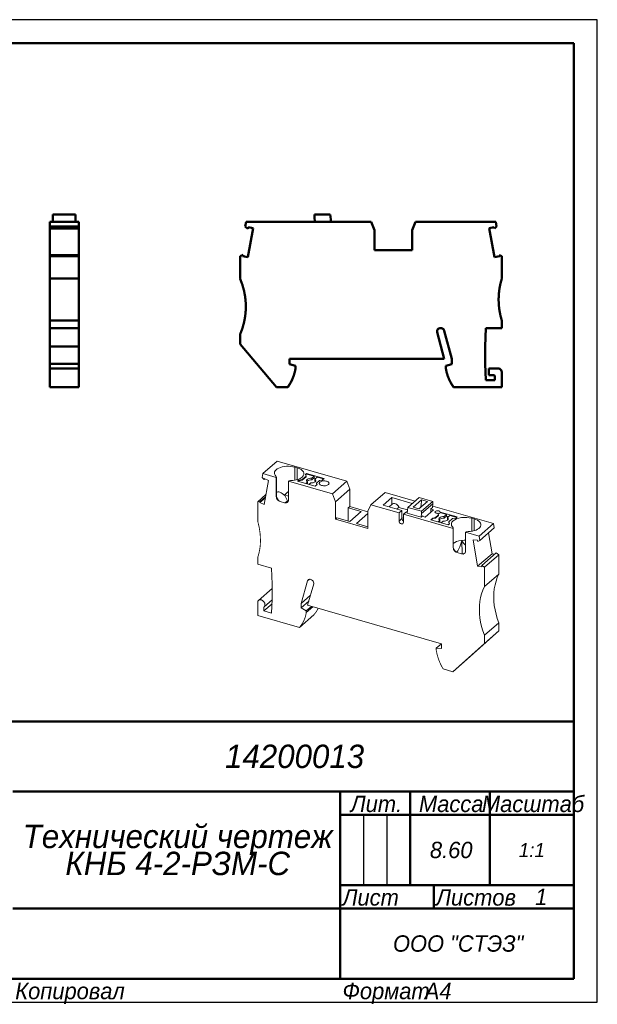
# Model space of a CAD drawing. Header units: millimetres. Extents: x 0 to 297, y 0 to 210.
# Tile 2 of 2: x 173 to 297, y 0 to 210. Entities that reach past the tile are written whole.
import ezdxf

# ---------------------------------------------------------------- set-up
doc = ezdxf.new("R2010")
doc.units = ezdxf.units.MM

# ---------------------------------------------------------------- blocks, each defined once
blk = doc.blocks.new('_FR1Страница_1')
at = {"color": 7, "lineweight": 25, "flags": 128}
for points in [[(297, 210), (0, 210)], [(297, 0), (297, 210)], [(247, 40), (247, 25)], [(252, 40), (252, 25)], [(242, 20), (292, 20)], [(0, 0), (297, 0)]]:
    blk.add_lwpolyline(points, dxfattribs=at)
at = {"color": 7, "lineweight": 50, "flags": 128}
for points in [[(20, 205), (292, 205)], [(292, 205), (292, 5)], [(107, 60), (292, 60)], [(172, 45), (292, 45)], [(242, 45), (242, 5)], [(257, 45), (257, 25)], [(274, 45), (274, 25)], [(242, 40), (292, 40)], [(242, 25), (292, 25)], [(262, 25), (262, 20)], [(172, 20), (292, 20)], [(292, 5), (20, 5)]]:
    blk.add_lwpolyline(points, dxfattribs=at)
at = {"color": 7}
for s, insert, char_height, width, attachment_point in [('\\pl0.5;{\\fT-FLEX Type A|b0|i1;\\l14200013 \\P}', (232, 52.5), 5, 122.5, 5), ('\\pl0.5;{\\fT-FLEX Type A|b0|i1;\\lМасштаб\\P}', (283, 44.125), 3.5, 19.75, 2), ('\\pl0.5;{\\fT-FLEX Type A|b0|i1;\\lЛит.\\P}', (249.5, 44.125), 3.5, 16.75, 2), ('\\pl0.5;{\\fT-FLEX Type A|b0|i1;\\lМасса\\P}', (265.5, 44.125), 3.5, 18.75, 2), ('\\pl0.5;{\\fT-FLEX Type A|b0|i1;\\l8.60\\P}', (265.5, 32.5), 3.5, 18.75, 5), ('{\\fT-FLEX Type A|b0|i1;\\l1:1\\P}', (283, 32.5), 3, 19.5, 5), ('\\pl0.5;{\\fT-FLEX Type A|b0|i1;\\l\\P}', (244.5, 32.5), 3.5, 6.75, 5), ('\\pl0.5;{\\fT-FLEX Type A|b0|i1;\\l\\P}', (249.5, 32.5), 3.5, 6.75, 5), ('\\pl0.5;{\\fT-FLEX Type A|b0|i1;\\l\\P}', (254.5, 32.5), 3.5, 6.75, 5), ('\\pl0.5;{\\fT-FLEX Type A|b0|i1;\\l\\H0.857143x;\\P}', (283, 32.5), 3.5, 19.75, 5), ('\\pl0.5;{\\fT-FLEX Type A|b0|i1;\\lЛист\\P}', (242, 24.125), 3.5, 11.75, 1), ('\\pl0.5;{\\fT-FLEX Type A|b0|i1;\\l\\H0.857143x;\\P}', (257, 24.125), 3.5, 11.75, 2), ('\\pl0.5;{\\fT-FLEX Type A|b0|i1;\\lЛистов\\P}', (262, 24.125), 3.5, 17.75, 1), ('{\\fT-FLEX Type A|b0|i1;\\l1\\P}', (285, 22.5), 3.5, 15.75, 5), ('\\pl0.5;{\\fT-FLEX Type A|b0|i1;\\l\\H0.857143x;\\P}', (285, 24.125), 3.5, 15.75, 2), ('{\\fT-FLEX Type A|b0|i1;\\l\\P}', (257, 22.5), 3.5, 11.75, 5), ('{\\fT-FLEX Type A|b0|i1;\\l}', (207, 20), 3, 71.5, 5), ('\\pl0.5;{\\fT-FLEX Type A|b0|i1;\\lООО "СТЭЗ"\\P}', (267, 12.5), 3.5, 51.75, 5), ('\\pl0.6;{\\fT-FLEX Type A|b0|i1;\\l \\P}', (207, 12.5), 3.5, 71.75, 5), ('\\pl0.5;{\\fT-FLEX Type A|b0|i1;\\lКопировал\\P}', (172, 4.125), 3.5, 23.566, 1), ('\\pl0.5;{\\fT-FLEX Type A|b0|i1;\\l\\P}', (193.816, 4.125), 3.5, 40.967, 1), ('\\pl0.5;{\\fT-FLEX Type A|b0|i1;\\lФормат\\P}', (242, 4.125), 3.5, 18.675, 1), ('\\pl0.5;{\\fT-FLEX Type A|b0|i1;\\l\\P}', (258.925, 4.125), 3.5, 9.825, 1), ('{\\fT-FLEX Type A|b0|i1;\\lA4\\P}', (262.962, 4.125), 3.5, 9.825, 2)]:
    blk.add_mtext(s, dxfattribs=dict(at, insert=insert, char_height=char_height, width=width, attachment_point=attachment_point))
at = {"color": 7, "insert": (207, 32.5), "char_height": 5, "width": 72.5, "attachment_point": 5, "line_spacing_factor": 0.692771}
blk.add_mtext('\\pl0.5;{\\fT-FLEX Type A|b0|i1;\\lТехнический чертеж\\PКНБ 4-2-РЗМ-C\\P}', dxfattribs=at)
blk = doc.blocks.new('Страница_1')
at = {"color": 7, "lineweight": 50, "flags": 128}
for points in [[(186.087, 166.773), (179.937, 166.773)], [(179.937, 166.773), (179.937, 165.771)], [(185.397, 168.323), (180.527, 168.323)], [(180.527, 166.823), (180.527, 168.323)], [(180.527, 166.823), (181.212, 166.823)], [(181.212, 166.773), (181.212, 166.823)], [(184.712, 166.823), (184.712, 166.773)], [(185.397, 166.823), (184.712, 166.823)], [(185.397, 166.823), (185.397, 168.323)], [(186.087, 165.771), (186.087, 166.773)], [(221.69, 165.771), (221.866, 166.773)], [(248.637, 166.773), (221.866, 166.773)], [(239.886, 168.323), (236.515, 168.323)], [(236.515, 167.754), (236.515, 168.323)], [(236.515, 167.754), (236.596, 166.823)], [(236.596, 166.823), (236.6, 166.773)], [(236.596, 166.823), (240.043, 166.823)], [(238.025, 166.773), (238.009, 166.823)], [(239.088, 166.823), (239.093, 166.773)], [(240.043, 166.823), (239.886, 168.323)], [(240.049, 166.773), (240.043, 166.823)], [(248.637, 166.773), (249.377, 165.023)], [(258.117, 166.773), (257.377, 165.023)], [(258.117, 166.773), (275.287, 166.773)], [(275.287, 166.773), (275.464, 165.771)], [(179.937, 165.377), (179.937, 165.771)], [(186.087, 165.771), (179.937, 165.771)], [(186.087, 165.377), (179.937, 165.377)], [(179.937, 165.372), (179.937, 159.69)], [(186.087, 165.771), (186.087, 165.377)], [(186.087, 159.69), (186.087, 165.372)], [(221.69, 165.771), (222.246, 165.304)], [(222.246, 165.304), (222.306, 165.646)], [(222.261, 159.231), (223.359, 165.46)], [(223.359, 165.46), (222.306, 165.646)], [(249.377, 160.723), (249.377, 165.023)], [(257.377, 160.723), (257.377, 165.023)], [(274.948, 165.646), (273.894, 165.46)], [(273.894, 165.46), (274.993, 159.231)], [(274.948, 165.646), (274.995, 165.377)], [(274.995, 165.377), (275.464, 165.771)], [(249.377, 160.723), (257.377, 160.723)], [(179.937, 159.475), (179.937, 159.685)], [(186.087, 159.685), (179.937, 159.685)], [(179.937, 159.475), (179.937, 154.673)], [(179.937, 159.475), (186.087, 159.475)], [(186.087, 159.475), (186.087, 159.685)], [(186.087, 154.673), (186.087, 159.475)], [(221.262, 159.724), (220.577, 159.475)], [(220.577, 154.673), (220.577, 159.475)], [(221.207, 159.417), (221.262, 159.724)], [(221.207, 159.417), (222.261, 159.231)], [(276.046, 159.417), (274.993, 159.231)], [(275.999, 159.685), (276.046, 159.417)], [(276.577, 159.475), (275.999, 159.685)], [(276.577, 159.475), (276.577, 154.673)], [(179.937, 150.173), (179.937, 154.673)], [(179.937, 154.673), (186.087, 154.673)], [(186.087, 150.173), (186.087, 154.673)], [(179.937, 145.673), (179.937, 150.173)], [(186.087, 145.673), (186.087, 150.173)], [(179.937, 145.673), (186.087, 145.673)], [(179.937, 145.673), (179.937, 144.073)], [(186.087, 144.073), (186.087, 145.673)], [(276.577, 145.673), (276.577, 144.073)], [(179.937, 140.15), (179.937, 144.073)], [(179.937, 144.073), (186.087, 144.073)], [(186.087, 144.073), (186.087, 140.15)], [(262.749, 143.177), (262.725, 143.358)], [(262.749, 143.177), (264.277, 137.473)], [(264.267, 143.48), (265.877, 137.473)], [(272.977, 140.15), (273.131, 144.073)], [(276.577, 144.073), (273.131, 144.073)], [(220.577, 142.673), (220.577, 140.673)], [(186.087, 140.15), (179.937, 140.15)], [(179.937, 136.473), (179.937, 140.15)], [(186.087, 140.15), (186.087, 136.473)], [(220.577, 140.673), (228.391, 131.423)], [(272.977, 136.473), (272.977, 140.15)], [(264.277, 137.473), (231.177, 137.473)], [(231.177, 136.373), (231.177, 137.473)], [(265.877, 137.473), (265.877, 136.373)], [(179.937, 136.473), (179.937, 135.478)], [(179.937, 136.473), (186.087, 136.473)], [(179.937, 135.473), (179.937, 134.573)], [(179.937, 135.473), (180.937, 135.473)], [(186.087, 135.473), (180.94, 135.473)], [(186.087, 136.473), (186.087, 135.478)], [(186.087, 135.473), (186.087, 134.573)], [(232.477, 136.025), (231.177, 136.373)], [(232.477, 135.573), (232.477, 136.025)], [(264.577, 136.025), (265.877, 136.373)], [(264.577, 136.025), (264.577, 135.573)], [(272.977, 136.473), (273.177, 132.973)], [(273.777, 135.473), (275.677, 135.473)], [(273.777, 135.473), (273.777, 134.016)], [(179.937, 131.423), (179.937, 134.573)], [(186.087, 134.573), (186.087, 131.423)], [(275.077, 132.973), (273.177, 132.973)], [(273.777, 134.016), (274.97, 134.016)], [(275.077, 133.902), (274.97, 134.016)], [(275.077, 132.973), (275.077, 133.902)], [(276.577, 131.423), (276.577, 134.573)], [(179.937, 131.423), (186.087, 131.423)], [(228.391, 131.423), (230.782, 131.423)], [(266.272, 131.423), (276.577, 131.423)]]:
    blk.add_lwpolyline(points, dxfattribs=at)
at = {"color": 7, "linetype": 'Continuous', "lineweight": 50, "const_width": 0.5}
for points in [[(220.577, 142.673, 0.2087122), (220.577, 154.673, 0.2087122)], [(276.577, 154.673, 0.0763208), (275.886, 150.173, 0.0763208)], [(275.886, 150.173, 0.0763208), (276.577, 145.673, 0.0763208)], [(263.265, 144.039, 0.3482342), (262.725, 143.358, 0.3482342)], [(264.267, 143.48, 0.422845), (263.265, 144.039, 0.422845)], [(230.782, 131.423, 0.1196559), (232.477, 135.573, 0.1196559)], [(264.577, 135.573, 0.1196559), (266.272, 131.423, 0.1196559)], [(276.577, 134.573, 0.4142136), (275.677, 135.473, 0.4142136)]]:
    blk.add_lwpolyline(points, format="xyb", dxfattribs=at)
at = {"color": 7, "lineweight": 18, "flags": 128}
for points in [[(225.477, 112.967), (228.552, 115.63)], [(232.284, 114.351), (231.866, 114.45), (231.421, 114.515), (230.962, 114.544), (230.5, 114.535), (230.046, 114.491), (229.612, 114.41), (229.209, 114.296), (228.848, 114.152), (228.537, 113.98), (228.284, 113.786), (228.097, 113.575), (227.979, 113.351), (227.934, 113.121), (227.963, 112.89), (228.065, 112.664), (228.237, 112.449)], [(243.423, 111.337), (228.552, 115.63)], [(232.284, 111.573), (232.284, 114.351)], [(232.803, 114.201), (232.284, 114.351)], [(233.865, 112.22), (234.099, 112.479), (234.228, 112.756), (234.247, 113.04), (234.154, 113.32), (233.954, 113.586), (233.654, 113.828), (233.265, 114.035), (232.803, 114.201)], [(232.803, 111.692), (232.803, 114.201)], [(225.324, 112.143), (225.477, 112.967)], [(225.324, 112.143), (225.73, 111.685)], [(225.477, 112.967), (228.344, 112.139)], [(225.73, 111.685), (225.771, 111.906)], [(225.73, 111.685), (225.91, 111.841)], [(225.771, 111.906), (226.684, 111.481)], [(228.344, 108.026), (228.344, 112.139)], [(228.352, 108.091), (228.352, 112.204)], [(231.533, 111.498), (231.887, 111.52), (232.233, 111.564), (232.566, 111.628), (232.881, 111.712), (233.172, 111.816), (233.435, 111.936), (233.668, 112.071), (233.865, 112.22)], [(232.896, 111.331), (233.151, 111.552)], [(233.151, 111.552), (233.882, 111.685)], [(233.882, 111.555), (233.151, 111.422)], [(233.151, 111.552), (233.151, 111.422)], [(233.882, 111.685), (234.7, 112.394)], [(234.7, 112.264), (233.882, 111.555)], [(233.882, 111.685), (233.882, 111.555)], [(234.565, 112.777), (234.821, 112.998)], [(234.7, 112.394), (234.565, 112.777)], [(234.821, 112.868), (234.6, 112.677)], [(234.7, 112.394), (234.7, 112.264)], [(235.002, 111.175), (234.866, 111.302), (234.808, 111.444), (234.834, 111.588), (234.941, 111.722), (235.12, 111.835), (235.356, 111.918), (235.63, 111.964), (235.918, 111.969)], [(234.821, 112.998), (234.821, 112.868)], [(234.821, 112.998), (238.544, 111.923)], [(236.423, 112.405), (234.821, 112.868)], [(234.875, 111.294), (234.941, 111.376), (235.12, 111.489), (235.356, 111.572), (235.63, 111.618), (235.918, 111.622)], [(236.611, 111.769), (236.747, 111.641), (236.805, 111.5), (236.779, 111.356), (236.673, 111.222), (236.494, 111.109), (236.257, 111.026), (235.983, 110.98), (235.695, 110.975)], [(236.423, 112.405), (235.918, 111.969)], [(236.423, 112.059), (235.918, 111.622)], [(235.918, 111.969), (235.918, 111.622)], [(236.423, 112.405), (236.423, 112.059)], [(236.816, 111.946), (236.423, 112.059)], [(236.611, 111.769), (237.116, 112.205)], [(236.611, 111.769), (236.611, 111.422)], [(238.432, 111.825), (237.116, 112.205)], [(238.136, 111.569), (237.589, 111.496)], [(238.544, 111.923), (238.136, 111.569)], [(225.733, 106.362), (226.684, 111.481)], [(230.943, 111.389), (240.348, 108.674)], [(230.943, 111.389), (230.943, 107.276)], [(236.619, 110.256), (232.896, 111.331)], [(233.151, 111.422), (233.008, 111.298)], [(235.002, 111.175), (234.61, 110.836)], [(235.002, 110.829), (234.91, 110.749)], [(235.002, 111.175), (235.002, 110.829)], [(235.303, 110.636), (235.695, 110.975)], [(236.611, 111.422), (236.738, 111.304)], [(237.055, 110.633), (236.619, 110.256)], [(237.589, 111.496), (236.909, 110.906)], [(236.909, 110.906), (236.909, 110.776)], [(236.909, 110.906), (237.055, 110.633)], [(237.008, 110.592), (236.909, 110.776)], [(237.657, 111.154), (237.572, 111.061), (237.525, 110.96), (237.519, 110.857), (237.552, 110.756), (237.625, 110.66), (237.733, 110.572), (237.874, 110.497), (238.041, 110.437), (238.229, 110.395), (238.429, 110.371), (238.635, 110.368), (238.838, 110.385), (239.031, 110.421), (239.205, 110.475), (239.356, 110.546), (239.476, 110.629)], [(239.476, 110.629), (239.561, 110.723), (239.607, 110.823), (239.614, 110.926), (239.581, 111.028), (239.508, 111.124), (239.399, 111.211), (239.259, 111.286), (239.091, 111.346), (238.904, 111.389), (238.703, 111.412), (238.498, 111.416), (238.295, 111.399), (238.102, 111.363), (237.927, 111.308), (237.777, 111.238), (237.657, 111.154)], [(240.348, 108.674), (243.423, 111.337)], [(244.063, 109.637), (240.988, 106.974)], [(243.423, 111.337), (244.063, 109.637)], [(244.063, 105.913), (244.063, 109.637)], [(226.13, 108.501), (224.361, 106.969)], [(224.82, 106.786), (226.002, 107.809)], [(224.861, 107.006), (226.043, 108.029)], [(228.344, 108.026), (228.361, 107.866), (228.411, 107.704), (228.592, 107.4), (228.855, 107.158), (229.16, 107.011)], [(228.352, 108.949), (228.497, 109.034), (228.679, 109.077), (228.884, 109.068), (229.111, 109.006), (229.355, 108.892), (229.612, 108.727), (229.879, 108.515), (230.152, 108.261)], [(229.163, 107.017), (228.991, 107.102), (228.835, 107.226), (228.579, 107.552), (228.386, 107.932), (228.379, 107.951)], [(230.152, 108.411), (230.418, 108.704), (230.692, 108.957), (230.943, 109.145)], [(230.152, 108.261), (230.152, 108.411)], [(230.152, 108.411), (230.943, 108.183)], [(230.152, 108.261), (230.715, 107.124)], [(240.988, 106.974), (240.348, 108.674)], [(248.557, 106.304), (251.632, 108.968)], [(253.051, 107.836), (251.226, 106.256)], [(251.632, 108.968), (258.049, 107.115)], [(253.051, 106.407), (253.051, 107.836)], [(257.424, 106.574), (253.051, 107.836)], [(256.481, 105.758), (258.916, 107.867)], [(259.426, 107.353), (257.626, 105.794)], [(258.916, 107.867), (261.836, 107.024)], [(259.426, 107.353), (259.289, 106.093)], [(260.646, 107.001), (259.426, 107.353)], [(224.361, 106.969), (224.861, 107.006)], [(224.361, 102.81), (224.361, 106.969)], [(224.861, 107.006), (224.82, 106.786)], [(225.733, 106.362), (224.82, 106.786)], [(229.16, 107.011), (229.163, 107.017)], [(229.384, 106.946), (229.16, 107.011)], [(229.163, 107.017), (229.384, 106.946)], [(229.384, 106.946), (229.903, 106.796)], [(230.127, 106.732), (229.903, 106.796)], [(229.903, 106.796), (230.135, 106.736)], [(230.127, 106.732), (230.432, 106.702), (230.695, 106.793), (230.876, 106.992), (230.926, 107.126), (230.943, 107.276)], [(230.135, 106.736), (230.127, 106.732)], [(230.702, 106.803), (230.533, 106.736), (230.335, 106.714), (230.135, 106.736)], [(230.715, 107.124), (230.252, 106.723)], [(230.715, 106.8), (230.715, 107.124)], [(240.988, 103.25), (240.988, 106.974)], [(243.738, 105.632), (244.063, 105.913)], [(243.738, 105.632), (243.738, 102.831)], [(246.466, 104.844), (243.738, 105.632)], [(247.917, 104.801), (244.063, 105.913)], [(247.917, 104.974), (248.557, 106.304)], [(248.557, 106.304), (254.585, 104.564)], [(251.226, 106.256), (255.21, 105.106)], [(253.089, 106.444), (252.461, 105.899)], [(253.093, 106.438), (253.204, 106.521), (253.392, 106.58), (253.602, 106.583), (253.822, 106.528), (254.036, 106.418), (254.232, 106.262), (254.396, 106.069), (254.519, 105.851), (254.553, 105.743)], [(254.543, 105.746), (254.155, 105.41)], [(254.543, 105.746), (256.421, 105.203)], [(256.345, 104.498), (256.481, 105.758)], [(256.481, 105.758), (259.401, 104.915)], [(258.846, 105.442), (257.626, 105.794)], [(260.646, 107.001), (258.846, 105.442)], [(259.264, 106.071), (259.232, 105.776)], [(259.264, 106.071), (259.289, 106.093)], [(259.471, 105.983), (259.278, 106.039)], [(259.521, 106.026), (259.289, 106.093)], [(261.836, 107.024), (259.401, 104.915)], [(261.836, 106.53), (259.401, 104.422)], [(260.146, 103.681), (261.971, 105.261)], [(261.423, 105.448), (261.358, 104.73)], [(261.765, 105.745), (261.423, 105.448)], [(261.971, 105.261), (261.436, 105.416)], [(261.836, 106.53), (261.765, 105.745)], [(261.791, 106.035), (274.816, 102.275)], [(261.836, 106.53), (261.836, 107.024)], [(240.988, 103.25), (241.313, 103.531)], [(240.988, 103.25), (247.917, 101.25)], [(241.313, 103.531), (244.041, 102.744)], [(244.041, 102.744), (246.466, 104.844)], [(247.939, 104.419), (245.514, 102.319)], [(247.917, 101.25), (247.917, 104.974)], [(255.21, 105.106), (254.585, 104.564)], [(254.585, 102.832), (254.585, 104.564)], [(254.585, 102.832), (255.21, 103.374)], [(255.21, 105.106), (255.21, 103.374)], [(255.538, 103.438), (255.21, 103.532)], [(255.21, 103.374), (255.246, 103.181), (255.35, 102.997), (255.504, 102.849), (255.538, 102.832)], [(255.538, 104.289), (256.163, 104.831)], [(255.538, 104.289), (255.538, 102.557)], [(255.538, 104.289), (266.19, 101.214)], [(256.163, 104.831), (256.374, 104.77)], [(259.33, 103.636), (256.345, 104.498)], [(259.401, 104.422), (259.33, 103.636)], [(259.673, 103.933), (259.33, 103.636)], [(259.401, 104.422), (259.401, 104.915)], [(259.573, 103.846), (260.146, 103.681)], [(259.663, 103.82), (259.673, 103.933)], [(261.823, 103.483), (261.388, 103.106)], [(261.823, 103.353), (261.5, 103.073)], [(262.37, 103.556), (261.823, 103.483)], [(261.823, 103.483), (261.823, 103.353)], [(262.37, 103.426), (261.823, 103.353)], [(262.353, 104.891), (262.293, 104.815), (262.28, 104.734), (262.316, 104.654), (262.397, 104.583), (262.517, 104.527), (262.663, 104.492), (262.825, 104.479), (262.987, 104.49)], [(263.379, 104.754), (263.35, 104.842), (263.265, 104.921), (263.134, 104.982), (262.971, 105.019), (262.793, 105.028), (262.618, 105.008), (262.466, 104.961), (262.353, 104.891)], [(263.05, 104.146), (262.37, 103.556)], [(263.05, 104.016), (262.37, 103.426)], [(262.37, 103.556), (262.37, 103.426)], [(262.987, 104.49), (262.904, 104.419)], [(262.904, 104.419), (263.05, 104.146)], [(262.987, 104.36), (262.952, 104.33)], [(262.987, 104.36), (262.987, 104.49)], [(263.05, 104.146), (263.05, 104.016)], [(264.238, 103.794), (263.949, 103.789), (263.675, 103.743), (263.439, 103.66), (263.26, 103.547), (263.153, 103.413), (263.127, 103.269), (263.185, 103.127), (263.321, 103)], [(264.238, 103.447), (263.949, 103.443), (263.675, 103.397), (263.439, 103.314), (263.26, 103.201), (263.194, 103.119)], [(263.379, 104.624), (263.379, 104.754)], [(267.037, 103.698), (263.379, 104.754)], [(264.742, 104.23), (263.379, 104.624)], [(264.742, 104.23), (264.238, 103.794)], [(264.742, 103.884), (264.238, 103.447)], [(264.238, 103.794), (264.238, 103.447)], [(264.742, 104.23), (264.742, 103.884)], [(265.135, 103.771), (264.742, 103.884)], [(264.93, 103.594), (265.435, 104.03)], [(264.992, 103.047), (265.098, 103.181), (265.124, 103.325), (265.066, 103.466), (264.93, 103.594)], [(264.93, 103.594), (264.93, 103.247)], [(265.057, 103.129), (264.93, 103.247)], [(265.232, 102.635), (266.05, 103.344)], [(266.924, 103.6), (265.435, 104.03)], [(266.05, 103.344), (266.781, 103.477)], [(266.168, 102.895), (266.499, 103.126), (266.914, 103.321), (267.396, 103.471), (267.928, 103.571), (268.489, 103.617), (269.058, 103.608), (269.611, 103.543), (270.129, 103.426)], [(266.781, 103.477), (267.037, 103.698)], [(270.649, 103.276), (271.03, 103.145), (271.364, 102.985), (271.643, 102.8), (271.86, 102.596), (272.01, 102.377), (272.087, 102.149), (272.091, 101.917), (272.022, 101.688), (271.88, 101.468), (271.671, 101.262), (271.398, 101.075), (271.069, 100.912), (270.693, 100.777), (270.278, 100.674), (269.837, 100.606), (269.378, 100.573)], [(270.649, 103.276), (270.129, 103.426)], [(270.129, 100.651), (270.129, 103.426)], [(270.649, 100.766), (270.649, 103.276)], [(245.514, 102.319), (247.917, 101.625)], [(254.585, 102.832), (254.621, 102.64), (254.725, 102.455), (254.879, 102.307), (255.061, 102.219), (255.244, 102.202), (255.398, 102.261), (255.501, 102.386), (255.538, 102.557)], [(261.388, 103.106), (265.112, 102.031)], [(263.321, 103), (262.929, 102.661)], [(263.321, 102.654), (263.229, 102.574)], [(263.321, 103), (263.321, 102.654)], [(263.622, 102.461), (264.014, 102.8)], [(264.014, 102.8), (264.302, 102.805), (264.576, 102.851), (264.813, 102.934), (264.992, 103.047)], [(265.112, 102.031), (265.367, 102.252)], [(265.367, 102.252), (265.232, 102.635)], [(265.232, 102.635), (265.232, 102.505)], [(265.332, 102.222), (265.232, 102.505)], [(266.082, 101.524), (265.943, 101.689), (265.846, 101.86), (265.791, 102.037), (265.78, 102.215), (265.813, 102.393), (265.89, 102.567), (266.008, 102.735), (266.168, 102.895)], [(266.19, 97.101), (266.19, 101.214)], [(266.197, 97.166), (266.197, 101.28)], [(274.816, 102.275), (271.741, 99.612)], [(271.895, 98.7), (274.97, 101.363)], [(274.97, 101.363), (274.816, 102.275)], [(268.788, 100.464), (271.741, 99.612)], [(268.788, 96.351), (268.788, 100.464)], [(271.741, 99.612), (271.895, 98.7)], [(274.475, 95.842), (273.729, 100.288)], [(267.005, 96.086), (266.7, 96.233), (266.438, 96.475), (266.256, 96.779), (266.207, 96.941), (266.19, 97.101)], [(268.788, 98.719), (268.489, 98.724), (267.928, 98.678), (267.396, 98.578), (266.914, 98.427), (266.499, 98.233), (266.197, 98.023)], [(266.225, 97.026), (266.232, 97.007), (266.424, 96.627), (266.68, 96.301), (266.837, 96.177), (267.009, 96.092)], [(267.013, 96.293), (267.181, 96.484), (267.336, 96.737), (267.477, 97.024), (267.605, 97.329), (267.838, 97.961), (268.051, 98.607)], [(268.788, 97.655), (268.786, 97.657), (268.401, 98.12), (268.051, 98.607)], [(268.051, 98.607), (268.075, 95.801)], [(270.448, 98.848), (271.4, 93.179)], [(270.448, 98.848), (271.361, 98.745)], [(271.361, 98.745), (271.413, 98.435)], [(271.413, 98.435), (271.895, 98.7)], [(224.361, 93.631), (224.361, 95.016)], [(266.819, 96.191), (266.872, 96.203), (267.013, 96.293)], [(267.009, 96.092), (267.005, 96.086)], [(267.005, 96.086), (267.229, 96.021)], [(267.229, 96.021), (267.009, 96.092)], [(267.749, 95.871), (267.229, 96.021)], [(267.981, 95.811), (267.749, 95.871)], [(267.749, 95.871), (267.973, 95.807)], [(268.788, 96.351), (268.771, 96.201), (268.722, 96.067), (268.54, 95.868), (268.278, 95.777), (267.973, 95.807)], [(267.973, 95.807), (267.981, 95.811)], [(267.981, 95.811), (268.18, 95.789), (268.378, 95.811), (268.547, 95.878)], [(271.4, 93.179), (274.475, 95.842)], [(272.265, 93.356), (275.34, 96.019)], [(272.858, 92.969), (275.933, 95.632)], [(275.06, 95.776), (274.475, 95.842)], [(275.34, 96.019), (275.933, 95.632)], [(275.933, 91.474), (275.933, 95.632)], [(224.361, 93.631), (227.345, 92.769)], [(227.345, 92.769), (227.478, 89.333)], [(272.312, 93.076), (271.4, 93.179)], [(272.265, 93.356), (272.858, 92.969)], [(272.312, 93.076), (272.265, 93.356)], [(272.858, 92.969), (272.858, 88.81)], [(275.933, 91.474), (272.858, 88.81)], [(275.933, 91.474), (275.605, 90.74), (275.334, 89.97), (275.123, 89.165), (274.971, 88.332), (274.879, 87.472), (274.849, 86.59), (274.879, 85.691), (274.971, 84.779), (275.123, 83.857), (275.334, 82.931), (275.605, 82.004), (275.933, 81.081)], [(227.478, 89.333), (227.478, 86.149)], [(235.021, 90.04), (233.627, 85.24)], [(236.336, 89.397), (235.013, 84.84)], [(235.889, 90.273), (235.753, 90.339), (235.615, 90.378), (235.48, 90.388), (235.353, 90.37), (235.239, 90.323), (235.144, 90.251), (235.07, 90.155), (235.021, 90.04)], [(235.412, 90.378), (235.021, 90.04)], [(236.357, 89.548), (236.323, 89.757), (236.226, 89.963), (236.076, 90.141), (235.889, 90.273)], [(236.336, 89.397), (236.357, 89.548)], [(272.858, 88.81), (272.53, 88.077), (272.259, 87.306), (272.048, 86.502), (271.896, 85.669), (271.804, 84.809), (271.774, 83.927), (271.804, 83.028), (271.896, 82.116), (272.048, 81.194), (272.259, 80.268), (272.53, 79.341), (272.858, 78.418)], [(227.478, 88.394), (224.551, 85.859)], [(235.634, 86.977), (233.627, 85.24)], [(225.92, 84.953), (225.86, 85.269), (225.691, 85.57), (225.438, 85.812), (225.14, 85.958), (224.842, 85.985), (224.589, 85.889), (224.42, 85.685), (224.361, 85.403)], [(224.361, 85.403), (224.361, 82.675)], [(225.66, 83.643), (227.421, 85.168)], [(225.66, 84.447), (225.77, 84.537), (225.852, 84.655), (225.902, 84.796), (225.92, 84.953)], [(225.66, 83.643), (225.66, 84.447)], [(225.729, 84.498), (227.47, 86.006)], [(227.478, 86.149), (227.305, 83.168)], [(233.627, 84.287), (235.264, 85.705)], [(233.627, 84.287), (233.627, 85.24)], [(233.627, 84.287), (234.753, 83.661)], [(234.753, 83.661), (235.839, 84.601)], [(236.178, 84.503), (234.753, 83.269)], [(235.013, 84.84), (263.678, 76.565)], [(233.285, 80.099), (224.361, 82.675)], [(227.305, 83.168), (225.66, 83.643)], [(236.36, 82.762), (233.285, 80.099)], [(234.753, 83.269), (234.753, 83.661)], [(272.858, 78.418), (275.933, 81.081)], [(275.933, 81.081), (275.933, 79.349)], [(275.933, 79.349), (269.166, 73.292)], [(275.933, 79.349), (272.858, 76.686)], [(272.858, 76.686), (272.858, 78.418)], [(263.639, 76.576), (262.552, 75.636)], [(263.678, 76.565), (263.678, 75.612)], [(266.091, 70.629), (272.858, 76.686)], [(262.552, 75.636), (263.678, 75.612)], [(262.552, 75.636), (262.552, 75.244)], [(266.091, 70.629), (269.166, 73.292)], [(266.091, 70.629), (264.02, 71.227)]]:
    blk.add_lwpolyline(points, dxfattribs=at)
at = {"color": 7, "linetype": 'Continuous', "lineweight": 18, "const_width": 0.18}
for points in [[(228.344, 112.139, 0.2698379), (228.237, 112.449, 0.2698379)], [(231.533, 111.498, 0.0803121), (230.943, 111.389, 0.0803121)], [(228.344, 108.026, 0.0499939), (228.341, 108.091, 0.0499939)], [(228.355, 108.091, 0.1428549), (228.379, 107.951, 0.1428549)], [(262.987, 104.36, 0.1357836), (263.305, 104.486, 0.1357836)], [(263.305, 104.486, 0.2206679), (263.379, 104.624, 0.2206679)], [(224.959, 98.741, 0.0701186), (224.361, 102.81, 0.0701186)], [(266.19, 101.214, 0.2698379), (266.082, 101.524, 0.2698379)], [(269.378, 100.573, 0.0803121), (268.788, 100.464, 0.0803121)], [(224.361, 95.016, 0.0833678), (224.959, 98.741, 0.0833678)], [(266.19, 97.101, 0.049994), (266.186, 97.166, 0.049994)], [(266.201, 97.166, 0.1428549), (266.225, 97.026, 0.1428549)], [(236.36, 82.762, 0.0706604), (237.299, 84.18, 0.0706604)], [(233.285, 80.099, 0.1475943), (234.753, 83.269, 0.1475943)], [(262.552, 75.244, 0.0985881), (264.02, 71.227, 0.0985881)]]:
    blk.add_lwpolyline(points, format="xyb", dxfattribs=at)
blk.add_blockref('_FR1Страница_1', (0, 0))

msp = doc.modelspace()

# ---------------------------------------------------------------- block references
msp.add_blockref('Страница_1', (0, 0))

doc.saveas('drawing.dxf')
